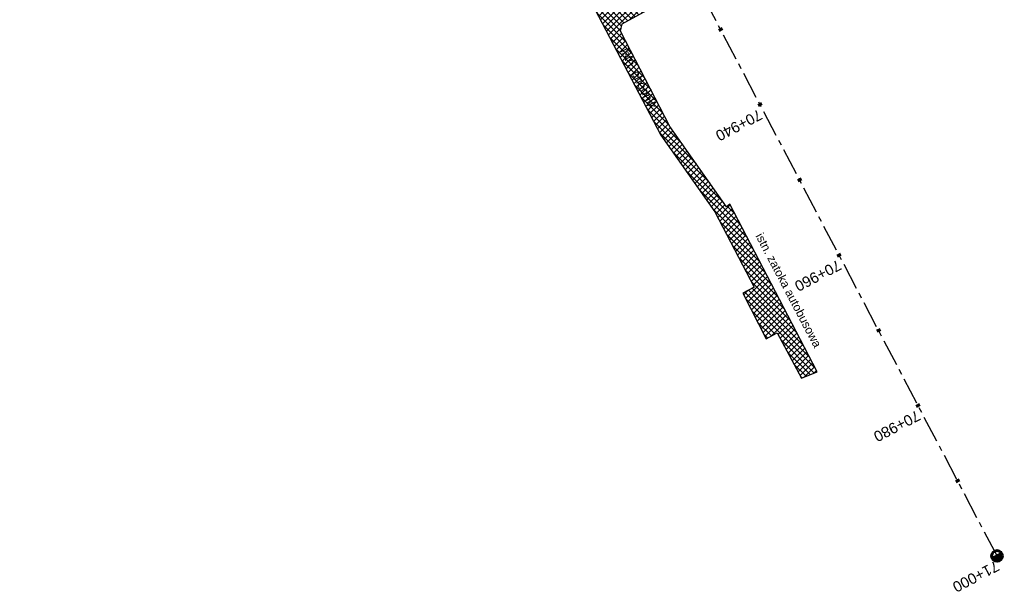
# Model space of a CAD drawing. Header units: metres. Extents: x 7529682 to 7533711, y 5721186 to 5727842.
# Tile 2 of 112: x 7531697 to 7531813, y 5723794 to 5723862. Entities that reach past the tile are written whole.
import ezdxf

# ---------------------------------------------------------------- set-up
doc = ezdxf.new("R2010")
doc.units = ezdxf.units.M
doc.linetypes.add('CENTER', pattern=[50.8, 31.75, -6.35, 6.35, -6.35])
doc.layers.add('C-DROGI-SYTUACJA-ETYKIETY', color=7, linetype='Continuous')
doc.layers.add('D-hatch-chodniki', color=221, linetype='Continuous')
for name, color, linetype, lineweight in [('D-krawędzie', 7, 'Continuous', 30), ('D-opisy', 7, 'Continuous', 30), ('D-oś', 10, 'CENTER', 30)]:
    doc.layers.add(name, color=color, linetype=linetype, lineweight=lineweight)
doc.styles.get("Standard").update_dxf_attribs({"font": 'arial.ttf'})

# ---------------------------------------------------------------- blocks, each defined once
blk = doc.blocks.new('kilometraz')
at = {"linetype": 'ByBlock', "lineweight": -2}
blk.add_hatch(color=0, dxfattribs=at).paths.add_polyline_path([(0, -0.28125, 0.41421356), (0.28125, 0, 0.41421356), (0, 0.28125)])
at = {"color": 0, "linetype": 'ByBlock', "lineweight": -2}
blk.add_line((0, 0.28125), (0, -0.28125), dxfattribs=at)
blk.add_circle((0, 0), 0.28125, dxfattribs=at)
blk = doc.blocks.new('AeccTickLine')
at = {"color": 0, "linetype": 'ByBlock', "lineweight": -2}
blk.add_line((0, 1), (0, -1), dxfattribs=at)

msp = doc.modelspace()

# ---------------------------------------------------------------- hatches: boundary and pattern name
at = {"layer": 'D-hatch-chodniki', "true_color": 0x6e6e6e}
h = msp.add_hatch(dxfattribs=at)
h.set_pattern_fill('ANSI37', color=8, scale=0.15, style=0)
h.set_pattern_definition([(45, (0, 0), (-0.33675960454, 0.33675960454), []), (135, (0, 0), (-0.33675960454, -0.33675960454), [])])
h.paths.add_polyline_path([(7531789.73, 5723823.16), (7531780.96, 5723840.04), (7531780.57, 5723839.73), (7531773.92, 5723849.17), (7531768.11, 5723860.42), (7531768.3, 5723861.26), (7531771.66, 5723863.09), (7531769.73, 5723866.61), (7531765.45, 5723864.23), (7531765.1, 5723863), (7531772.84, 5723848.14), (7531779.2, 5723839.12), (7531783.81, 5723830.28), (7531782.5, 5723829.54), (7531785.24, 5723824.2), (7531786.54, 5723824.88), (7531789.38, 5723819.55), (7531791.22, 5723820.3)])

# ---------------------------------------------------------------- linework, layer by layer
at = {"layer": 'D-krawędzie', "color": 7, "ltscale": 0.3, "flags": 128}
msp.add_lwpolyline([(7531789.73, 5723823.16), (7531780.96, 5723840.04), (7531780.57, 5723839.73), (7531773.92, 5723849.17), (7531768.11, 5723860.42), (7531768.3, 5723861.26), (7531771.66, 5723863.09), (7531769.73, 5723866.61), (7531765.45, 5723864.23), (7531765.1, 5723863), (7531772.84, 5723848.14), (7531779.2, 5723839.12), (7531783.81, 5723830.28), (7531782.5, 5723829.54), (7531785.24, 5723824.2), (7531786.54, 5723824.88), (7531789.38, 5723819.55), (7531791.22, 5723820.3)], close=True, dxfattribs=at)
at = {"layer": 'D-oś', "ltscale": 0.1}
msp.add_lwpolyline([(7531812.38, 5723798.62), (7531655.4, 5724097.9), (7531637.92, 5724130.38), (7531626.89, 5724151.4), (7531613.78, 5724176.37), (7531606.91, 5724189.47), (7531588.28, 5724224.92), (7531566.75, 5724265.95), (7531554.13, 5724290.03), (7531528.89, 5724338.21), (7531488.68, 5724414.9), (7531465.3, 5724459.45)], dxfattribs=at)

# ---------------------------------------------------------------- block references
at = {"layer": 'C-DROGI-SYTUACJA-ETYKIETY', "color": 7, "linetype": 'Continuous', "lineweight": 60, "xscale": 0.25, "yscale": 0.25, "zscale": 0.25, "rotation": 297.6784843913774}
for p in [(7531779.87, 5723860.61), (7531784.51, 5723851.75), (7531789.16, 5723842.9), (7531793.8, 5723834.04), (7531798.45, 5723825.18), (7531803.09, 5723816.33), (7531807.74, 5723807.47)]:
    msp.add_blockref('AeccTickLine', p, dxfattribs=at)
at = {"layer": 'C-DROGI-SYTUACJA-ETYKIETY', "color": 10, "linetype": 'Continuous', "lineweight": 60, "xscale": 2.249999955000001, "yscale": 2.249999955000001, "zscale": 2.249999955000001, "rotation": 297.6784843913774}
msp.add_blockref('kilometraz', (7531812.38, 5723798.62), dxfattribs=at)

# ---------------------------------------------------------------- texts
at = {"layer": 'C-DROGI-SYTUACJA-ETYKIETY', "color": 7}
for s, p in [('70+940', (7531784.35, 5723851.24)), ('70+960', (7531793.64, 5723833.53)), ('70+980', (7531802.93, 5723815.82)), ('71+000', (7531812.22, 5723798.11))]:
    msp.add_text(s, height=1.25, rotation=207.6785, dxfattribs=at).set_placement(p)
at = {"layer": 'D-opisy'}
for s, rotation, p in [('istn. chodnik', 296.1714, (7531768.08, 5723858.11)), ('istn. zatoka autobusowa', 297.6431, (7531783.95, 5723836.31))]:
    msp.add_text(s, height=1, rotation=rotation, dxfattribs=at).set_placement(p)

doc.saveas('drawing.dxf')
